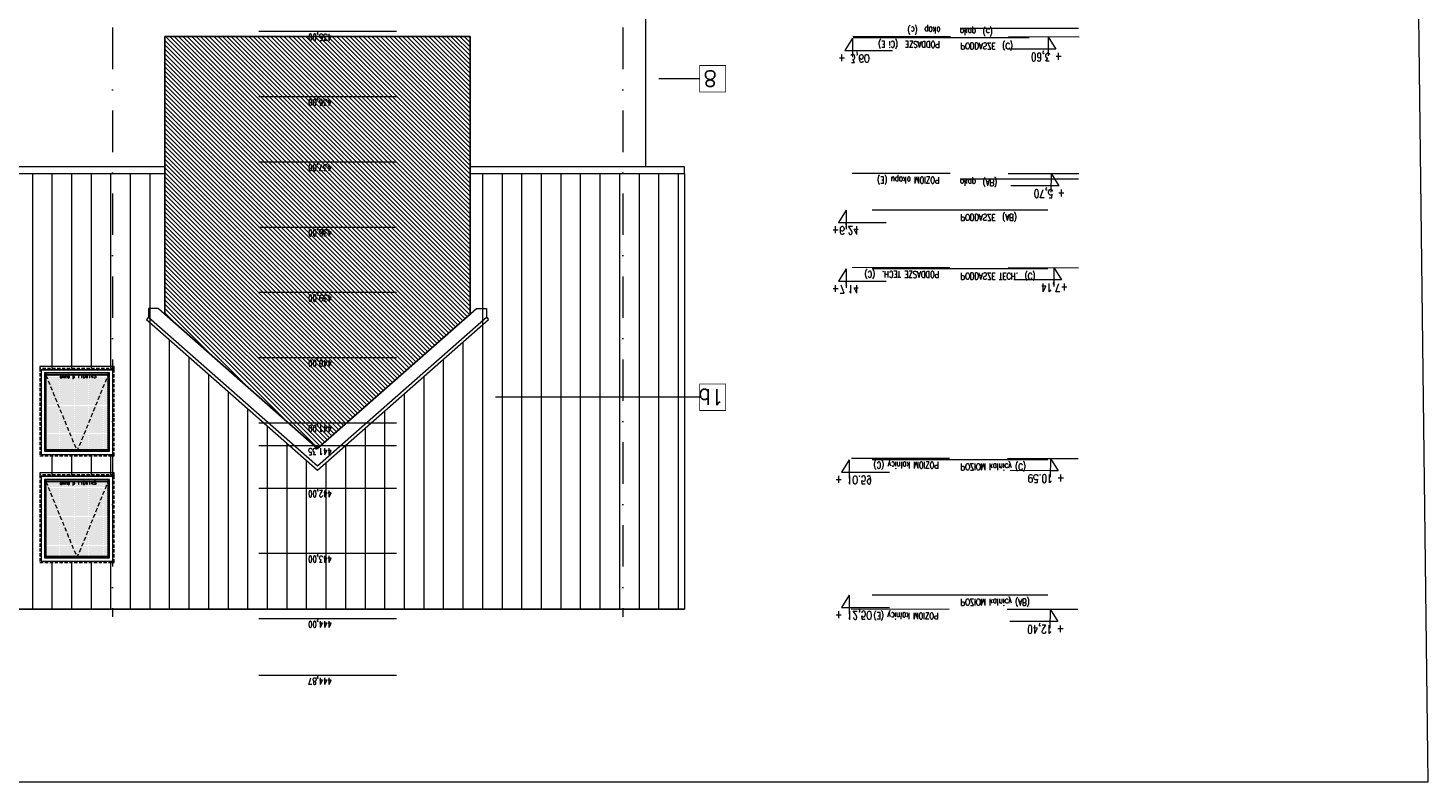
# Model space of a CAD drawing. Header units: millimetres. Extents: x -82287 to 177822, y -399756 to 0.
# Tile 218 of 228: x 62543 to 64689, y -205225 to -204070. Entities that reach past the tile are written whole.
import ezdxf
from ezdxf.enums import TextEntityAlignment as Align

# ---------------------------------------------------------------- set-up
doc = ezdxf.new("R2010")
doc.units = ezdxf.units.MM
doc.header["$MEASUREMENT"] = 0
for name, pattern in [('SUŁOSZOWA - PB 21 03$0$CACHE', [9.525, 6.35, -3.175]), ('SUŁOSZOWA - PB 21 03$0$CARKOVANA', [7.5, 5, -2.5]), ('SUŁOSZOWA - PB 21 03$0$DASHDOT', [25.4, 12.7, -6.35, 0, -6.35])]:
    doc.linetypes.add(name, pattern=pattern)
doc.layers.add('FL_XREF', color=252, linetype='Continuous')
for name, color, linetype, lineweight in [('SUŁOSZOWA - PB 21 03$0$!! 0_ Istn-okna', 251, 'Continuous', 0), ('SUŁOSZOWA - PB 21 03$0$!! 0_bloki rzędnych', 251, 'Continuous', 0), ('SUŁOSZOWA - PB 21 03$0$!! 0_Opis_pom', 251, 'Continuous', 0), ('SUŁOSZOWA - PB 21 03$0$!! 1  WYDZIELENIE PPOŻ', 251, 'Continuous', 0), ('SUŁOSZOWA - PB 21 03$0$!! 1_ELEWACJA KOLOR', 251, 'Continuous', 0), ('SUŁOSZOWA - PB 21 03$0$!! 1_Hatch dach', 251, 'Continuous', 0), ('SUŁOSZOWA - PB 21 03$0$!! 1_OPIS POM NOWE', 251, 'Continuous', 0), ('SUŁOSZOWA - PB 21 03$0$!! 1_projektowana elewacja', 251, 'Continuous', 0), ('SUŁOSZOWA - PB 21 03$0$!!_1  OPISY ELEWACJE', 251, 'Continuous', 0), ('SUŁOSZOWA - PB 21 03$0$0-osie-liniA', 251, 'SUŁOSZOWA - PB 21 03$0$DASHDOT', 0), ('SUŁOSZOWA - PB 21 03$0$0-rzedne-blok', 251, 'Continuous', 0)]:
    doc.layers.add(name, color=color, linetype=linetype, lineweight=lineweight)
doc.layers.add('SUŁOSZOWA - PB 21 03$0$!! 0_ramki', color=251, linetype='Continuous', lineweight=0, plot=False)
doc.layers.add('SUŁOSZOWA - PB 21 03$0$!! 0_RZĘDNE BEZWZGLĘDNE', color=251, linetype='Continuous', lineweight=0, plot=False)
doc.styles.add('SUŁOSZOWA - PB 21 03$0$ARIAL', font='tahoma.ttf')
doc.styles.add('SUŁOSZOWA - PB 21 03$0$DEUTSCH', font='SIMPLEX8')
doc.styles.add('SUŁOSZOWA - PB 21 03$0$SIMPLEX', font='simplex.shx', dxfattribs={"width": 0.77})
doc.styles.add('SUŁOSZOWA - PB 21 03$0$TXT', font='simplex.shx')

# ---------------------------------------------------------------- blocks, each defined once
blk = doc.blocks.new('SUŁOSZOWA - PB 21 03$0$D_kota')
for p, q in [((8.7, 0), (8.7, 23)), ((-0.8, 15), (8.7, 15)), ((8.7, 0), (-0.8, 15))]:
    blk.add_line(p, q)
blk.add_lwpolyline([(-0.8, 15), (57.9, 15)])
at = {"style": 'SUŁOSZOWA - PB 21 03$0$DEUTSCH', "width": 0.8}
blk.add_attdef('POZ.ARCH', (7.3, 19.7), '', height=10, dxfattribs=at)
blk = doc.blocks.new('SUŁOSZOWA - PB 21 03$0$POZIOMY BLOK')
for p, q in [((14909.91, 9009.49), (14909.91, 8828.06)), ((15140.67, 9009.49), (15140.67, 8828.06)), ((14272.32, 8962.8), (14272.32, 8693.05)), ((14479.8, 8962.8), (14479.8, 8693.05)), ((14772.32, 8962.8), (14772.32, 8693.05)), ((14862.32, 8962.8), (14862.32, 8693.05)), ((15126.32, 8934), (15126.32, 8664.25))]:
    blk.add_line(p, q)
at = {"layer": 'SUŁOSZOWA - PB 21 03$0$0-rzedne-blok'}
ref = blk.add_blockref('SUŁOSZOWA - PB 21 03$0$D_kota', (14272.32, 8647.32), dxfattribs=dict(at, xscale=1.250000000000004, yscale=1.250000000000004, zscale=1.250000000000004, rotation=90))
ref.add_attrib('POZ.ARCH', '+ 12,50', (14247.74, 8636.49), dxfattribs={"layer": '0', "height": 12.5, "rotation": 90, "style": 'SUŁOSZOWA - PB 21 03$0$DEUTSCH', "width": 0.8})
ref = blk.add_blockref('SUŁOSZOWA - PB 21 03$0$D_kota', (14479.8, 8647.32), dxfattribs=dict(at, xscale=1.250000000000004, yscale=1.250000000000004, zscale=1.250000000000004, rotation=90))
ref.add_attrib('POZ.ARCH', '+ 10.59', (14455.22, 8636.49), dxfattribs={"layer": '0', "height": 12.5, "rotation": 90, "style": 'SUŁOSZOWA - PB 21 03$0$DEUTSCH', "width": 0.8})
ref = blk.add_blockref('SUŁOSZOWA - PB 21 03$0$D_kota', (14772.32, 8642.51), dxfattribs=dict(at, xscale=1.250000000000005, yscale=1.250000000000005, zscale=1.250000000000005, rotation=90))
ref.add_attrib('POZ.ARCH', '+7,14', (14747.74, 8631.68), dxfattribs={"layer": '0', "height": 12.5, "rotation": 90, "style": 'SUŁOSZOWA - PB 21 03$0$DEUTSCH', "width": 0.8})
ref = blk.add_blockref('SUŁOSZOWA - PB 21 03$0$D_kota', (14862.32, 8642.51), dxfattribs=dict(at, xscale=1.250000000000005, yscale=1.250000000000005, zscale=1.250000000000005, rotation=90))
ref.add_attrib('POZ.ARCH', '+6,24', (14837.74, 8631.68), dxfattribs={"layer": '0', "height": 12.5, "rotation": 90, "style": 'SUŁOSZOWA - PB 21 03$0$DEUTSCH', "width": 0.8})
ref = blk.add_blockref('SUŁOSZOWA - PB 21 03$0$D_kota', (15125.85, 8652.26), dxfattribs=dict(at, xscale=1.250000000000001, yscale=1.250000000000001, zscale=1.250000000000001, rotation=89.99999992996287))
ref.add_attrib('POZ.ARCH', '+ 3,60', (15101.27, 8641.44), dxfattribs={"layer": '0', "height": 12.5, "rotation": 90, "style": 'SUŁOSZOWA - PB 21 03$0$DEUTSCH', "width": 0.8})
at = {"style": 'SUŁOSZOWA - PB 21 03$0$SIMPLEX', "width": 0.77}
for s, p in [('POZIOM kalnicy (AB)', (14266.63, 8829.03, -0.04)), ('PODDASZE TECH.  (C)', (14766.35, 8829.03, -0.04)), ('POZIOM kalnicy (C)', (14474.11, 8829.03, -0.04)), ('PODDASZE  (AB)', (14856.35, 8829.03, -0.04)), ('PODDASZE  (C)', (15118.99, 8829.03, -0.04)), ('okap  (AB)', (14909.91, 8828.06)), ('okap  (c)', (15140.67, 8828.06))]:
    blk.add_text(s, height=10, rotation=90, dxfattribs=at).set_placement(p)
blk = doc.blocks.new('SUŁOSZOWA - PB 21 03$0$RZĘDNE BEZWZGLĘDNE')
at = {"layer": 'SUŁOSZOWA - PB 21 03$0$!! 0_RZĘDNE BEZWZGLĘDNE'}
for points in [[(62904.4, -203122.6), (63115.5, -203122.6)], [(62904.4, -203209.6), (63115.5, -203209.6)], [(62904.4, -203309.6), (63115.5, -203309.6)], [(62904.4, -203409.6), (63115.5, -203409.6)], [(62904.4, -203474.6), (63115.5, -203474.6)], [(62904.4, -203509.6), (63115.5, -203509.6)], [(62904.4, -203609.6), (63115.5, -203609.6)], [(62904.4, -203709.6), (63115.5, -203709.6)], [(62904.4, -203809.6), (63115.5, -203809.6)], [(62904.4, -203909.6), (63115.5, -203909.6)], [(62904.4, -204009.6), (63115.5, -204009.6)], [(62904.4, -204109.6), (63115.5, -204109.6)]]:
    blk.add_lwpolyline(points, dxfattribs=at)
at = {"layer": 'SUŁOSZOWA - PB 21 03$0$!! 0_RZĘDNE BEZWZGLĘDNE', "char_height": 10, "attachment_point": 1, "style": 'SUŁOSZOWA - PB 21 03$0$SIMPLEX'}
for s, insert in [('444,87', (63003.7, -203109.2)), ('444,00', (63003.7, -203196.2)), ('443,00', (63003.7, -203296.2)), ('442,00', (63003.7, -203396.2)), ('441,35', (63003.7, -203461.2)), ('441,00', (63003.7, -203496.2)), ('440,00', (63003.7, -203596.2)), ('439,00', (63003.7, -203696.2)), ('438,00', (63003.7, -203796.2)), ('437,00', (63003.7, -203896.2)), ('436,00', (63003.7, -203996.2)), ('435,00', (63003.7, -204096.2))]:
    blk.add_mtext_dynamic_manual_height_columns(s, width=111.802, gutter_width=20, heights=[0], dxfattribs=dict(at, insert=insert))
blk = doc.blocks.new('SUŁOSZOWA - PB 21 03$0$BLOK OSIE DE')
at = {"layer": 'SUŁOSZOWA - PB 21 03$0$0-osie-liniA', "ltscale": 5}
for points in [[(62610.1, -211174.5), (62610.1, -212967.1)], [(63392.6, -211174.5), (63392.6, -212967.1)]]:
    blk.add_lwpolyline(points, dxfattribs=at)
blk = doc.blocks.new('SUŁOSZOWA - PB 21 03$0$rzędne elewacji 3')
at = {"layer": 'SUŁOSZOWA - PB 21 03$0$0-rzedne-blok'}
for p, q in [((-21412, 5328.3), (-21262.2, 5328.3)), ((-21173, 5328.3), (-21065, 5328.3)), ((-21412.1, 5118.5), (-21262.2, 5118.5)), ((-21173, 5118.5), (-21065, 5118.5)), ((-21412.1, 4974.3), (-21262.2, 4974.3)), ((-21173, 4974.3), (-21065, 4974.3)), ((-21412.1, 4681.8), (-21262.2, 4681.8)), ((-21173, 4681.8), (-21065, 4681.8)), ((-21412.1, 4450.7), (-21262.2, 4450.7)), ((-21173, 4450.7), (-21065, 4450.7))]:
    blk.add_line(p, q, dxfattribs=at)
ref = blk.add_blockref('SUŁOSZOWA - PB 21 03$0$D_kota', (-21101.6, 5327.9), dxfattribs=dict(at, xscale=1.250000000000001, yscale=1.250000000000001, zscale=1.250000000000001, rotation=179.9999999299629))
ref.add_attrib('POZ.ARCH', '+ 3,60', (-21090.7, 5303.3), dxfattribs={"layer": '0', "height": 12.5, "rotation": 180, "style": 'SUŁOSZOWA - PB 21 03$0$DEUTSCH', "width": 0.8})
ref = blk.add_blockref('SUŁOSZOWA - PB 21 03$0$D_kota', (-21096.6, 5118.5), dxfattribs=dict(at, xscale=1.250000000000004, yscale=1.250000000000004, zscale=1.250000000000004, rotation=180))
ref.add_attrib('POZ.ARCH', '+ 5,70', (-21085.8, 5093.9), dxfattribs={"layer": '0', "height": 12.5, "rotation": 180, "style": 'SUŁOSZOWA - PB 21 03$0$DEUTSCH', "width": 0.8})
ref = blk.add_blockref('SUŁOSZOWA - PB 21 03$0$D_kota', (-21091.8, 4974.3), dxfattribs=dict(at, xscale=1.250000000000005, yscale=1.250000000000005, zscale=1.250000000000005, rotation=180))
ref.add_attrib('POZ.ARCH', '+7,14', (-21081, 4949.8), dxfattribs={"layer": '0', "height": 12.5, "rotation": 180, "style": 'SUŁOSZOWA - PB 21 03$0$DEUTSCH', "width": 0.8})
ref = blk.add_blockref('SUŁOSZOWA - PB 21 03$0$D_kota', (-21096.6, 4681.8), dxfattribs=dict(at, xscale=1.250000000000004, yscale=1.250000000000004, zscale=1.250000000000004, rotation=180))
ref.add_attrib('POZ.ARCH', '+ 10.59', (-21085.8, 4657.2), dxfattribs={"layer": '0', "height": 12.5, "rotation": 180, "style": 'SUŁOSZOWA - PB 21 03$0$DEUTSCH', "width": 0.8})
ref = blk.add_blockref('SUŁOSZOWA - PB 21 03$0$D_kota', (-21096.6, 4450.7), dxfattribs=dict(at, xscale=1.250000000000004, yscale=1.250000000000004, zscale=1.250000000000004, rotation=180))
ref.add_attrib('POZ.ARCH', '+ 12,40', (-21085.8, 4426.1), dxfattribs={"layer": '0', "height": 12.5, "rotation": 180, "style": 'SUŁOSZOWA - PB 21 03$0$DEUTSCH', "width": 0.8})
at = {"layer": 'SUŁOSZOWA - PB 21 03$0$0-rzedne-blok', "style": 'SUŁOSZOWA - PB 21 03$0$SIMPLEX', "width": 0.77}
for s, p in [('okap  (c)', (-21277.4, 5342.7)), ('PODDASZE  (Ci E)', (-21278.3, 5321, 0)), ('POZIOM okapu (E)', (-21278.3, 5112.8, 0)), ('PODDASZE TECH.  (C)', (-21278.3, 4968.4, 0)), ('POZIOM kalnicy (C)', (-21278.3, 4676.1, 0)), ('POZIOM kalnicy (E)', (-21278.3, 4445, 0))]:
    blk.add_text(s, height=10, rotation=180, dxfattribs=at).set_placement(p)
blk = doc.blocks.new('SUŁOSZOWA - PB 21 03')
at = {"layer": 'SUŁOSZOWA - PB 21 03$0$!! 1_ELEWACJA KOLOR'}
h = blk.add_hatch(dxfattribs=at)
h.set_pattern_fill('ANSI31', color=251, scale=1.5, angle=-90)
h.set_pattern_definition([(315, (0, -139.75), (3.36759605, 3.36759605), [])])
h.paths.add_polyline_path([(62690.44128, -204561.23741), (62690.44128, -204135.85944), (63158.18947, -204135.85944), (63158.18947, -204561.23741), (62924.31537, -204767.04662)])
at = {"layer": 'SUŁOSZOWA - PB 21 03$0$!! 1_Hatch dach'}
h = blk.add_hatch(dxfattribs=at)
h.set_pattern_fill('_USER', color=8, scale=30, angle=90, pattern_type=0)
h.set_pattern_definition([(90, (0, -139.75), (-30, 2e-15), [])])
h.paths.add_polyline_path([(62612.6893, -204807.79363), (62612.6893, -204941.79363), (62498.9393, -204941.79363), (62498.9393, -204807.79363)], flags=16)
h.paths.add_polyline_path([(62612.6893, -204644.50499), (62612.6893, -204778.50499), (62498.9393, -204778.50499), (62498.9393, -204644.50499)], flags=16)
h.paths.add_polyline_path([(63158.18947, -204345.69187), (63158.18947, -204594.93107), (62924.31537, -204800.34827), (62690.44128, -204594.59212), (62690.44128, -204345.69187), (62361.56735, -204345.69187), (62360.06735, -204466.10743), (62393.82892, -204466.10743), (62393.82892, -204488.36528), (62229.98557, -204632.54743), (62230.08784, -204784.62511), (61412.16962, -204784.62511), (61412.06735, -205013.55683), (63487.0634, -205013.55683), (63487.0634, -204345.69187)])
at = {"layer": 'SUŁOSZOWA - PB 21 03$0$!! 1_Hatch dach', "true_color": 0x575757}
h = blk.add_hatch(dxfattribs=at)
h.set_pattern_fill('DOTS', color=251)
h.set_pattern_definition([(0, (-12265.8588, -995.254), (0.79375, 1.5875), [0, -1.5875])])
h.paths.add_polyline_path([(62507.9393, -204654.50499), (62603.6893, -204654.50499), (62603.6893, -204769.50499), (62507.9393, -204769.50499)])
h = blk.add_hatch(dxfattribs=at)
h.set_pattern_fill('DOTS', color=251)
h.set_pattern_definition([(0, (-12265.8588, -831.9653), (0.79375, 1.5875), [0, -1.5875])])
h.paths.add_polyline_path([(62507.9393, -204817.79363), (62603.6893, -204817.79363), (62603.6893, -204932.79363), (62507.9393, -204932.79363)])
for points in [[(62690.44128, -204561.23741), (62690.44128, -204135.85944), (63158.18947, -204135.85944), (63158.18947, -204561.23741), (62924.31537, -204767.04662)], [(62507.9393, -204654.50499), (62603.6893, -204654.50499), (62603.6893, -204769.50499), (62507.9393, -204769.50499)], [(62507.9393, -204817.79363), (62603.6893, -204817.79363), (62603.6893, -204932.79363), (62507.9393, -204932.79363)]]:
    blk.add_lwpolyline(points, close=True)
at = {"layer": 'SUŁOSZOWA - PB 21 03$0$!! 0_ Istn-okna'}
for points in [[(62498.9393, -204646.50499), (62612.6893, -204646.50499), (62612.6893, -204641.50499), (62498.9393, -204641.50499)], [(62500.9393, -204776.50499), (62610.6893, -204776.50499), (62610.6893, -204646.50499), (62500.9393, -204646.50499)], [(62505.9393, -204771.50499), (62605.6893, -204771.50499), (62605.6893, -204651.50499), (62505.9393, -204651.50499)], [(62498.9393, -204809.79363), (62612.6893, -204809.79363), (62612.6893, -204804.79363), (62498.9393, -204804.79363)], [(62500.9393, -204939.79363), (62610.6893, -204939.79363), (62610.6893, -204809.79363), (62500.9393, -204809.79363)], [(62505.9393, -204934.79363), (62605.6893, -204934.79363), (62605.6893, -204814.79363), (62505.9393, -204814.79363)]]:
    blk.add_lwpolyline(points, close=True, dxfattribs=at)
at = {"layer": 'SUŁOSZOWA - PB 21 03$0$!! 0_ Istn-okna', "linetype": 'SUŁOSZOWA - PB 21 03$0$CARKOVANA', "lineweight": 5}
for points in [[(62498.9393, -204778.50499), (62612.6893, -204778.50499), (62612.6893, -204644.50499), (62498.9393, -204644.50499)], [(62498.9393, -204941.79363), (62612.6893, -204941.79363), (62612.6893, -204807.79363), (62498.9393, -204807.79363)]]:
    blk.add_lwpolyline(points, close=True, dxfattribs=at)
at = {"layer": 'SUŁOSZOWA - PB 21 03$0$!! 0_ Istn-okna'}
for points in [[(62505.9393, -204646.50499), (62605.6893, -204646.50499)], [(62505.9393, -204651.50499), (62605.6893, -204651.50499)], [(62507.9393, -204651.50499), (62507.9393, -204769.50499), (62603.6893, -204769.50499), (62603.6893, -204651.50499)], [(62507.9393, -204654.50499), (62603.6893, -204654.50499)], [(62505.9393, -204809.79363), (62605.6893, -204809.79363)], [(62505.9393, -204814.79363), (62605.6893, -204814.79363)], [(62507.9393, -204814.79363), (62507.9393, -204932.79363), (62603.6893, -204932.79363), (62603.6893, -204814.79363)], [(62507.9393, -204817.79363), (62603.6893, -204817.79363)]]:
    blk.add_lwpolyline(points, dxfattribs=at)
at = {"layer": 'SUŁOSZOWA - PB 21 03$0$!! 0_ramki'}
blk.add_lwpolyline([(57423.43585, -205278.37862), (64626.72452, -205278.37862), (64599.09384, -202972.5386), (57395.80517, -202972.5386)], close=True, dxfattribs=at)
at = {"layer": 'SUŁOSZOWA - PB 21 03$0$!! 1_Hatch dach', "color": 251, "linetype": 'SUŁOSZOWA - PB 21 03$0$CACHE', "true_color": 0x575757}
for points in [[(62507.9393, -204654.50499), (62555.8143, -204771.50499), (62603.6893, -204654.50499)], [(62507.9393, -204817.79363), (62555.8143, -204934.79363), (62603.6893, -204817.79363)]]:
    blk.add_lwpolyline(points, dxfattribs=at)
at = {"layer": 'SUŁOSZOWA - PB 21 03$0$!! 1_projektowana elewacja'}
for points in [[(63427.0634, -203712.21918), (63427.0634, -204335.69187)], [(63158.18947, -204345.69187), (63487.0634, -204345.69187), (63487.0634, -205013.55683), (61412.06735, -205013.55683), (61412.16962, -204784.62511), (62230.08784, -204784.62511), (62230.02358, -204632.54743), (62393.82892, -204488.36528), (62393.82892, -204466.10743), (62360.06735, -204466.10743), (62361.56735, -204345.69187), (62690.44128, -204345.69187)], [(62690.44128, -204335.69187), (62361.56735, -204335.69187)], [(62361.56735, -204345.69187), (62690.44128, -204345.69187)], [(62690.44128, -204345.69187), (62690.44128, -204561.23741)], [(63487.0634, -204345.69187), (63487.0634, -204335.69187), (63158.18947, -204335.69187)], [(63158.18947, -204345.69187), (63158.18947, -204561.23741)], [(63158.18947, -204345.69187), (63487.0634, -204345.69187)], [(63487.0634, -204345.69187), (63487.0634, -205013.55683)], [(62680.57839, -204552.55807), (62665.44128, -204552.55807), (62665.44128, -204565.87873), (62662.13814, -204569.6323)], [(62662.13814, -204569.6323), (62924.31537, -204800.34827), (63186.49261, -204569.6323)], [(62665.44128, -204565.87873), (62924.31537, -204793.68794), (63183.18947, -204565.87873)], [(62680.57839, -204552.55807), (62924.31537, -204767.04662), (63168.05236, -204552.55807)], [(63168.05236, -204552.55807), (63183.18947, -204552.55807), (63183.18947, -204565.87873), (63186.49261, -204569.6323)], [(61412.06735, -205013.55683), (63487.0634, -205013.55683)]]:
    blk.add_lwpolyline(points, dxfattribs=at)
at = {"layer": 'SUŁOSZOWA - PB 21 03$0$!!_1  OPISY ELEWACJE', "const_width": 1.2}
for points in [[(63550.0701, -204180.33529), (63550.0701, -204220.88008), (63510.35576, -204220.88008), (63510.35576, -204180.33529)], [(63550.0701, -204180.33529), (63550.0701, -204220.88008), (63510.35576, -204220.88008), (63510.35576, -204180.33529)], [(63550.0701, -204668.50615), (63550.0701, -204709.05094), (63510.35576, -204709.05094), (63510.35576, -204668.50615)], [(63550.0701, -204668.50615), (63550.0701, -204709.05094), (63510.35576, -204709.05094), (63510.35576, -204668.50615)]]:
    blk.add_lwpolyline(points, close=True, dxfattribs=at)
at = {"layer": 'SUŁOSZOWA - PB 21 03$0$!!_1  OPISY ELEWACJE'}
for points in [[(63510.35576, -204200.60769), (63447.74821, -204200.60769)], [(63510.35576, -204688.77855), (63197.42003, -204688.77855)]]:
    blk.add_lwpolyline(points, dxfattribs=at)
blk.add_blockref('SUŁOSZOWA - PB 21 03$0$BLOK OSIE DE', (0, 7941.93976))
at = {"layer": 'SUŁOSZOWA - PB 21 03$0$!! 0_bloki rzędnych', "linetype": 'Continuous', "xscale": -1, "rotation": 270}
blk.add_blockref('SUŁOSZOWA - PB 21 03$0$POZIOMY BLOK', (55081.36688, -219264.42994), dxfattribs=at)
at = {"layer": 'SUŁOSZOWA - PB 21 03$0$!! 0_RZĘDNE BEZWZGLĘDNE', "rotation": 180}
blk.add_blockref('SUŁOSZOWA - PB 21 03$0$RZĘDNE BEZWZGLĘDNE', (125950.05366, -408237.99234), dxfattribs=at)
at = {"layer": 'SUŁOSZOWA - PB 21 03$0$!! 1  WYDZIELENIE PPOŻ', "rotation": 359.8701867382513}
blk.add_blockref('SUŁOSZOWA - PB 21 03$0$rzędne elewacji 3', (85144.62483, -209512.16891), dxfattribs=at)
at = {"char_height": 5, "attachment_point": 7, "style": 'SUŁOSZOWA - PB 21 03$0$TXT'}
for insert in [(62529.01705, -204660.91462), (62529.01705, -204824.20326)]:
    blk.add_mtext_dynamic_manual_height_columns('okno p 110x145', width=111.85458, gutter_width=75, heights=[0], dxfattribs=dict(at, insert=insert))
at = {"layer": 'SUŁOSZOWA - PB 21 03$0$!! 0_Opis_pom', "ltscale": 0.7, "style": 'SUŁOSZOWA - PB 21 03$0$ARIAL'}
for tag, p in [('B0,19', (52679.2094, -194257.55204)), ('B2,14', (73874.0461, -194402.0887)), ('B2,12', (73342.49259, -194413.89249)), ('B1,21', (60405.50261, -194427.18207)), ('B2,11', (73069.01144, -194438.89383)), ('B2,16', (75195.07765, -194441.83446)), ('B0,15', (51514.15008, -194461.8073)), ('A1,1', (58808.06672, -194460.94161)), ('A1,16', (59129.54925, -194448.08429)), ('B1/17', (59524.53699, -194450.37428)), ('B1,19', (59914.81903, -194448.15658)), ('1,22', (60947.33929, -194456.1144)), ('1,23', (61575.22173, -194450.37428)), ('B2,19.1', (76701.67035, -194466.03695)), ('B3,7', (87459.81312, -194465.07097)), ('B3,3', (88235.73906, -194465.79732)), ('B0,18', (52071.43815, -194478.40179)), ('B1,18', (59715.51745, -194473.87108)), ('B1,20', (60198.53687, -194490.17374)), ('B2,10', (72728.63362, -194489.37283)), ('B2,15', (74566.38885, -194487.81114)), ('B2,17', (75506.7465, -194471.3759)), ('B3,6', (86826.65132, -194483.15512)), ('B3,8', (90006.66539, -194478.47972)), ('A0,6', (49094.40602, -194505.72387)), ('A2,5', (72452.45009, -194505.90583)), ('B2,13', (73649.91716, -194500.01242)), ('A0,5', (49399.71914, -194533.19455)), ('A0,4', (49692.81919, -194517.93289)), ('A0,3', (49906.53818, -194524.03766)), ('B0,20', (53125.45224, -194527.8835)), ('B0,22', (54187.56644, -194519.04308)), ('A1,6', (58565.96262, -194514.50753)), ('B1,1', (61908.24378, -194515.48656)), ('B0,21', (53847.26622, -194535.08002)), ('B1,3', (62229.35503, -194604.49851)), ('B2,18', (75922.43604, -194612.23635)), ('B2,19', (77152.69039, -194617.53776)), ('A3,4', (85509.27934, -194642.47136)), ('B0,16', (51457.40872, -194704.43091)), ('B0,24B', (54824.42896, -194684.26784)), ('B1,4', (63476.45184, -194691.11207)), ('B0,13', (50367.63944, -194706.5583)), ('B0,17', (51897.58569, -194706.77195)), ('A1,5', (58149.22649, -194724.80163)), ('A2,4', (71695.75649, -194707.44268)), ('B0,23', (54542.05776, -194742.93939)), ('A1,2', (58744.42262, -194746.622)), ('A2.1', (72371.45884, -194731.56251)), ('B1,2D', (60756.29674, -194750.92727)), ('B0,14', (50962.60809, -194789.06568)), ('A1,15', (59129.54925, -194780.73348)), ('B1,4', (63483.03852, -194791.04365)), ('A3.1', (86079.08704, -194786.62422)), ('A0,2', (49295.91259, -194810.95246)), ('B0,7', (52851.95551, -194845.56115)), ('B1,2B', (62374.83512, -194841.86715)), ('B2.7', (74548.27897, -194836.12781)), ('B3,2', (89035.72921, -194837.99287)), ('B1,2A', (61803.35407, -194869.27513)), ('B0,8', (51561.38742, -194890.27848)), ('A3.2', (86016.50296, -195004.88875)), ('A0,1', (49914.27925, -195025.82804)), ('A1,3', (58810.05243, -195008.83917)), ('A0,10', (49695.87246, -195042.9259)), ('B0,17', (51225.06492, -195049.74007)), ('B0,6', (52110.41055, -195069.39267)), ('B2.2', (74976.1855, -195068.47988)), ('A0,7', (49042.50308, -195082.6056)), ('B1,8', (61403.63433, -195071.25189)), ('A2.2', (72371.45884, -195070.78713)), ('B3,11', (88623.94853, -195099.23575)), ('B3,4', (87612.56208, -195132.78192)), ('B3,5', (86839.47632, -195174.05241)), ('B0,12', (50313.60595, -195207.52936)), ('B0,11', (50726.178, -195219.06638)), ('B1,6', (63686.26823, -195231.3997)), ('B3,10', (89778.42161, -195220.68871)), ('B0,10', (51476.34179, -195259.44699)), ('B0,24A', (54359.17011, -195245.97867)), ('A1,4', (58093.66276, -195250.96213)), ('B3,9', (90479.74099, -195260.18621)), ('A0,11', (49643.96951, -195271.84772)), ('B1,14', (59332.54805, -195280.73534)), ('A0,8', (49042.50308, -195293.21363)), ('B0,9', (51798.4912, -195291.17482)), ('B2,21', (75970.16114, -195290.81005)), ('B0,3', (52068.59538, -195319.60465)), ('B1,13', (60186.62513, -195314.46953)), ('B1,10', (60892.94126, -195319.45825)), ('B1,5', (63419.22943, -195317.21026)), ('A2.3', (71832.37045, -195318.78232)), ('B2,9', (73175.51251, -195317.21162)), ('B2,4', (74493.5947, -195318.7733)), ('B2,3', (74674.2815, -195319.28036)), ('A3,3', (85569.83931, -195318.78232)), ('B1,9', (61058.12383, -195344.48743)), ('B2,8', (73894.209, -195338.18956)), ('B2.1', (75304.74121, -195348.36327)), ('B2,20', (77211.021, -195343.82367)), ('B3,1', (88723.65615, -195329.98594)), ('B0,2', (52227.2348, -195357.98297)), ('B1,2C', (61827.40698, -195369.02625)), ('B1,7', (62134.52151, -195372.05069)), ('A0,9', (49001.50444, -195413.15723)), ('B0,1', (53061.17304, -195403.85659)), ('A0,12', (49689.76592, -195485.50737)), ('B0,4', (52224.78303, -195500.96352)), ('B1,11', (61050.00078, -195512.89565)), ('B2,5', (74686.48999, -195507.24036)), ('B0,5', (52066.14362, -195556.83806)), ('B1,12', (60864.00751, -195544.00738)), ('B2,6', (74499.29165, -195549.55175)), ('C2,2', (74812.78942, -195865.8959)), ('C1,3', (61091.58871, -195973.27844)), ('C0,2A', (52278.30875, -196050.48297)), ('C0,1', (52808.36775, -196132.34208)), ('C1,2', (61690.27405, -196439.72387)), ('C1,1', (62060.59754, -196465.28533)), ('C3,1', (88979.71614, -196545.67785)), ('C0,2B', (53028.88223, -196668.8019)), ('C1,4', (61008.68123, -196686.32122)), ('C2,1', (75334.65984, -196786.2197)), ('C2,3', (74834.65119, -196933.26657)), ('C1,5', (61062.7252, -196991.42453)), ('C1,10', (62127.38542, -196998.81344)), ('C1,9', (62147.33751, -197289.53424)), ('C0,3', (52181.98562, -197341.92176)), ('C1,6', (61131.41824, -197329.69535)), ('C0,4', (52345.96562, -197596.60561)), ('D1,1', (73931.12245, -197584.03121)), ('D0,18', (60296.49264, -197617.95269)), ('C2,4', (75243.70451, -197663.89)), ('D0,7', (59141.53804, -197722.84718)), ('D0,3', (59562.25866, -197751.14316)), ('D0,17', (60701.16801, -197741.44864)), ('C1,7', (61222.2575, -197737.18052)), ('D1,6', (72757.78643, -197751.22612)), ('D1,4', (73157.19908, -197744.29721)), ('D0,6', (58741.71849, -197802.61699)), ('D0,10', (58357.73602, -197820.93991)), ('D,09', (59195.67196, -197881.51243)), ('C0,5', (52269.72696, -197902.4362)), ('C0,6', (52872.93793, -197917.07354)), ('D0,2', (59943.06082, -197917.06725)), ('D1,3', (73475.28953, -197924.29875)), ('D0,16', (60721.3534, -197935.2949)), ('D0,8', (59058.9008, -197963.64925)), ('D0,5', (59448.52586, -197969.8061)), ('C2,5', (74555.08284, -197988.7886)), ('D1,5', (73291.61607, -197999.29956)), ('D0,4', (59655.02693, -198042.2589)), ('D0,15', (60692.12223, -198127.4643)), ('D0,1', (59931.33074, -198173.12806)), ('D1,2', (73578.07819, -198172.30068)), ('D0,11', (58161.27105, -198211.45823)), ('D0,12', (58250.99458, -198537.17631)), ('D0,13', (58250.99458, -198764.99605)), ('D0,14', (59130.08589, -198795.3373)), ('D1,7', (71854.87376, -198786.88467)), ('D1,8', (71715.35366, -199212.44512))]:
    blk.add_attdef(tag, text='', height=11.968, dxfattribs=at).set_placement(p, align=Align.MIDDLE_CENTER)
at = {"layer": 'SUŁOSZOWA - PB 21 03$0$!! 1_OPIS POM NOWE', "style": 'SUŁOSZOWA - PB 21 03$0$ARIAL'}
for tag, p in [('C1.7A', (61271.6179, -197538.30303)), ('C2.5B', (74970.66097, -197546.70728)), ('C2,5C', (74903.71123, -197659.13664)), ('C2.4', (75374.07862, -197726.11453)), ('D1,2B', (74322.25834, -197791.43247)), ('C1.7C', (61260.26049, -197811.38428)), ('C1.8B', (61588.27341, -197817.62151)), ('C1.8A', (61884.42005, -197818.94854)), ('C1.7B', (61322.12354, -197933.89849)), ('C2,5A', (74943.41937, -197993.49482)), ('E1.2', (62164.78326, -198139.98688)), ('E1.5E', (62692.10372, -198153.27854)), ('D1,2C', (73419.9359, -198156.57844)), ('E3.1', (88990.58975, -198158.87886)), ('D1,2A', (74280.17915, -198172.30068)), ('E2.9', (75361.45041, -198161.88904)), ('E2.7', (76022.45692, -198162.26272)), ('E1.1', (61330.46191, -198191.9806)), ('E1.5D', (62993.60773, -198185.416)), ('E1.5C', (63016.9343, -198246.3437)), ('E1.5B', (63264.15117, -198307.8661)), ('E3.2', (88781.41347, -198385.24275)), ('E1.6', (61022.6264, -198421.00827)), ('E2.2', (74782.75417, -198427.85813)), ('E2.8', (75757.29014, -198437.09188)), ('E1.5A', (63049.47589, -198456.39852)), ('E2.6', (76531.8031, -198444.40756)), ('E3.4', (89392.22607, -198450.03942)), ('E1.5F', (62736.15118, -198589.14592)), ('E1.5G', (62892.39981, -198586.12622)), ('E1,4', (61888.25021, -198652.6996)), ('E2.1', (75803.99631, -198697.05773)), ('E1.5L', (63297.7633, -198733.65678)), ('E1.3', (61058.5992, -198806.28147)), ('E1.5H', (62893.53005, -198830.01758)), ('E2,3', (74778.52304, -198843.9541)), ('E3.3', (89150.95684, -198867.32581)), ('E1.5K', (63266.15427, -198904.67789)), ('E1.5I', (62723.74907, -199005.87002)), ('E2.4', (75135.87669, -199083.20857)), ('E2.5', (76615.04061, -199164.91143)), ('E1.5J', (63204.25187, -199215.697))]:
    blk.add_attdef(tag, text='', height=11.968, dxfattribs=at).set_placement(p, align=Align.MIDDLE_CENTER)
at = {"layer": 'SUŁOSZOWA - PB 21 03$0$!!_1  OPISY ELEWACJE', "char_height": 24, "attachment_point": 1, "rotation": 180, "style": 'SUŁOSZOWA - PB 21 03$0$TXT'}
for s, insert in [('8', (63536.36818, -204212.21145)), ('1b', (63547.8364, -204700.38232))]:
    blk.add_mtext_dynamic_manual_height_columns(s, width=40.5447886, gutter_width=90, heights=[0], dxfattribs=dict(at, insert=insert))

msp = doc.modelspace()

# ---------------------------------------------------------------- block references
at = {"layer": 'FL_XREF'}
msp.add_blockref('SUŁOSZOWA - PB 21 03', (62.3, 52.9), dxfattribs=at)

doc.saveas('drawing.dxf')
